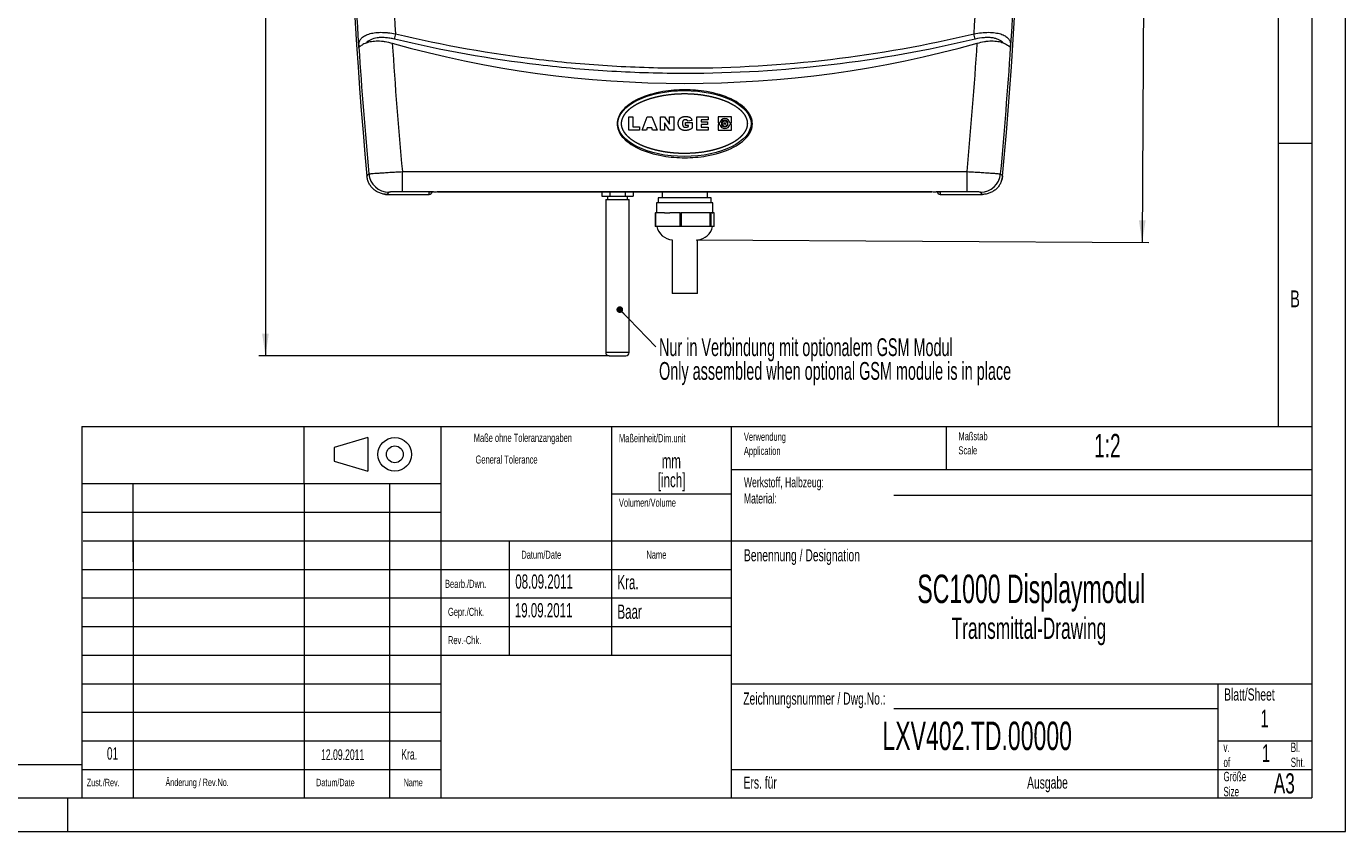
# Model space of a CAD drawing. Header units: millimetres. Extents: x 0 to 420, y 0 to 297.
# Tile 22 of 30: x 224 to 420, y 0 to 120. Entities that reach past the tile are written whole.
import ezdxf

# ---------------------------------------------------------------- set-up
doc = ezdxf.new("R2010")
doc.units = ezdxf.units.MM
doc.styles.add('SLDTEXTSTYLE0', font='TXT', dxfattribs={"width": 0.638186})
doc.styles.add('SLDTEXTSTYLE1', font='TXT', dxfattribs={"width": 0.605})
doc.dimstyles.new('SLDDIMSTYLE1', dxfattribs={"dimtxt": 2.568319, "dimasz": 3.3, "dimexe": 0, "dimexo": 0.0625, "dimgap": 0.64208, "dimtad": 1, "dimdec": 3, "dimlfac": 2, "dimrnd": 1e-09, "dimzin": 12, "dimdsep": 46, "dimtxsty": 'SLDTEXTSTYLE1', "dimsah": 1, "dimcen": 0.09, "dimadec": 0, "dimazin": 3, "dimtfac": 1, "dimtdec": 1, "dimtofl": 0, "dimtmove": 0, "dimatfit": 3, "dimfxl": 0, "dimfrac": 2, "dimtolj": 1, "dimtzin": 12, "dimarcsym": 0})
doc.dimstyles.new('SLDDIMSTYLE3', dxfattribs={"dimtxt": 0, "dimasz": 1, "dimexe": 0, "dimexo": 0.0625, "dimgap": 0, "dimtad": 0, "dimtih": 1, "dimtoh": 1, "dimdec": 0, "dimrnd": 1e-09, "dimzin": 0, "dimdsep": 46, "dimtxsty": 'Standard', "dimblk1": 'DOT', "dimblk2": 'DOT', "dimsah": 1, "dimcen": 0.09, "dimadec": 0, "dimazin": 0, "dimtfac": 1, "dimtdec": 0, "dimtofl": 0, "dimtmove": 0, "dimatfit": 3, "dimldrblk": 'DOT', "dimfxl": 0, "dimfrac": 2, "dimtolj": 1, "dimtzin": 0, "dimarcsym": 0})

# ---------------------------------------------------------------- blocks, each defined once
blk = doc.blocks.new('SW_NOTE_1')
at = {"color": 0, "linetype": 'Continuous', "lineweight": 0, "char_height": 1.2, "attachment_point": 1, "style": 'SLDTEXTSTYLE0'}
for s, insert in [('Maßstab', (0, 1.55)), ('Scale', (0, -0.55))]:
    blk.add_mtext(s, dxfattribs=dict(at, insert=insert))
blk = doc.blocks.new('SW_NOTE_2')
at = {"color": 0, "linetype": 'Continuous', "lineweight": 0, "char_height": 1.4, "attachment_point": 1, "style": 'SLDTEXTSTYLE0'}
for s, insert in [('Größe', (0, 1.8)), ('Size', (0, -0.44))]:
    blk.add_mtext(s, dxfattribs=dict(at, insert=insert))
blk = doc.blocks.new('SW_NOTE_3')
at = {"color": 0, "linetype": 'Continuous', "lineweight": 0, "char_height": 1.5, "attachment_point": 1, "style": 'SLDTEXTSTYLE0'}
for s, insert in [('Werkstoff, Halbzeug:', (0, 1.93)), ('Material:', (0, -0.47))]:
    blk.add_mtext(s, dxfattribs=dict(at, insert=insert))
blk = doc.blocks.new('SW_NOTE_4')
at = {"color": 0, "linetype": 'Continuous', "lineweight": 0, "char_height": 1.2, "attachment_point": 1, "style": 'SLDTEXTSTYLE0'}
for s, insert in [('Verwendung', (0, 1.55)), ('Application', (0, -0.55))]:
    blk.add_mtext(s, dxfattribs=dict(at, insert=insert))
blk = doc.blocks.new('SW_NOTE_5')
at = {"color": 0, "linetype": 'Continuous', "lineweight": 0, "char_height": 1.4, "attachment_point": 1, "style": 'SLDTEXTSTYLE0'}
for s, insert in [('Bl.', (0, 1.8)), ('Sht.', (0, -0.44))]:
    blk.add_mtext(s, dxfattribs=dict(at, insert=insert))
blk = doc.blocks.new('SW_NOTE_7')
at = {"color": 0, "linetype": 'Continuous', "lineweight": 0, "char_height": 1.4, "attachment_point": 1, "style": 'SLDTEXTSTYLE0'}
for s, insert in [('v.', (0, 1.8)), ('of', (0, -0.44))]:
    blk.add_mtext(s, dxfattribs=dict(at, insert=insert))
blk = doc.blocks.new('SW_NOTE_8')
at = {"color": 0, "linetype": 'Continuous', "lineweight": 0, "char_height": 2.117, "attachment_point": 2, "style": 'SLDTEXTSTYLE1'}
for s, insert in [('mm', (2.38, 2.73)), ('[inch]', (2.42, -0.09))]:
    blk.add_mtext(s, dxfattribs=dict(at, insert=insert))
blk = doc.blocks.new('*D17')
at = {"color": 7, "linetype": 'Continuous', "lineweight": 0}
for p, q in [((324.14, 207.26), (391.46, 206.86)), ((390.46, 206.86), (389.75, 87.6)), ((385.59, 150.44), (385.6, 151.03)), ((385.6, 151.03), (389.54, 151.01)), ((389.54, 151.01), (389.54, 150.42)), ((385.55, 144.07), (385.55, 143.49)), ((385.55, 143.49), (389.5, 143.46)), ((389.5, 143.46), (389.5, 144.05)), ((323.43, 88), (390.75, 87.59))]:
    blk.add_line(p, q, dxfattribs=at)
for points in [[(390.46, 206.86), (389.94, 203.57), (390.94, 203.56)], [(389.75, 87.6), (390.27, 90.9), (389.27, 90.9)]]:
    blk.add_solid(points, dxfattribs=at)
at = {"color": 7, "linetype": 'Continuous', "lineweight": 0, "char_height": 2.646, "attachment_point": 1, "rotation": 89.656, "style": 'SLDTEXTSTYLE1'}
for s, insert in [('9,5', (386.09, 144.81, -6.45)), ('241', (381.55, 143.17, -6.45))]:
    blk.add_mtext(s, dxfattribs=dict(at, insert=insert))
blk = doc.blocks.new('*D18')
at = {"color": 7, "linetype": 'Continuous', "lineweight": 0}
for p, q in [((321.74, 207.27), (258.4, 207.27)), ((259.4, 207.27), (259.4, 70.77)), ((254.87, 143.18), (254.87, 143.77)), ((254.87, 143.77), (258.82, 143.77)), ((258.82, 143.77), (258.82, 143.18)), ((254.87, 134.85), (254.87, 134.27)), ((254.87, 134.27), (258.82, 134.27)), ((258.82, 134.27), (258.82, 134.85)), ((310.49, 70.77), (258.4, 70.77))]:
    blk.add_line(p, q, dxfattribs=at)
for points in [[(259.4, 207.27), (258.9, 203.97), (259.9, 203.97)], [(259.4, 70.77), (259.9, 74.07), (258.9, 74.07)]]:
    blk.add_solid(points, dxfattribs=at)
at = {"color": 7, "linetype": 'Continuous', "lineweight": 0, "char_height": 2.646, "attachment_point": 1, "rotation": 90, "style": 'SLDTEXTSTYLE1'}
for s, insert in [('10,7', (255.41, 135.59, -6.45)), ('273', (250.87, 134.9, -6.45))]:
    blk.add_mtext(s, dxfattribs=dict(at, insert=insert))
blk = doc.blocks.new('SW_NOTE_10')
at = {"color": 0, "linetype": 'Continuous', "lineweight": 0, "char_height": 2.6458, "attachment_point": 1, "style": 'SLDTEXTSTYLE1'}
for s, insert in [('Nur in Verbindung mit optionalem GSM Modul', (0.5, 1.27)), ('Only assembled when optional GSM module is in place', (0.5, -2.26))]:
    blk.add_mtext(s, dxfattribs=dict(at, insert=insert))
blk = doc.blocks.new('_DOT')
at = {"color": 0, "linetype": 'ByBlock', "lineweight": -2}
blk.add_line((-0.5, 0), (-1, 0), dxfattribs=at)
at = {"color": 0, "linetype": 'ByBlock', "const_width": 0.5}
blk.add_lwpolyline([(-0.25, 0, 1), (0.25, 0, 1)], format="xyb", close=True, dxfattribs=at)

msp = doc.modelspace()

# ---------------------------------------------------------------- linework, layer by layer
at = {"color": 133, "linetype": 'Continuous', "lineweight": 0}
for p, q in [((420, 0), (420, 297)), ((415, 292), (415, 5)), ((410, 60.25), (410, 287)), ((415, 102.33333), (410, 102.33333)), ((232.12, 60.25), (232.12, 5)), ((232.12, 60.25), (415, 60.25)), ((265.14, 51.73767), (265.14, 60.25)), ((285.46, 60.25), (285.46, 5)), ((310.86, 60.25), (310.86, 26.25)), ((310.86, 60.25), (310.86, 26.25)), ((328.64, 60.25), (328.64, 5)), ((360.6, 60.25), (360.6, 53.875)), ((274.62639, 58.60468), (269.62639, 57.10468)), ((269.62639, 57.10468), (269.62639, 55.10468)), ((274.62639, 58.60468), (274.62639, 53.60468)), ((269.62639, 55.10468), (274.62639, 53.60468)), ((328.64, 53.875), (415, 53.875)), ((232.12, 51.75), (285.46, 51.75)), ((239.74393, 40.13927), (239.74393, 51.75)), ((265.14, 51.73767), (265.14, 5)), ((277.84873, 51.78353), (277.84, 5)), ((310.86, 50.25), (328.64, 50.25)), ((352.82, 50.0434), (415, 50.0434)), ((232.12, 47.5), (285.46, 47.5)), ((232.28233, 43.25), (285.9654, 43.25)), ((239.74, 43.25), (239.74, 5)), ((285.46, 43.25), (415, 43.25)), ((295.62, 43.25), (295.62, 26.25)), ((232.12, 39), (285.46, 39)), ((285.46, 39), (328.64, 39)), ((232.12, 34.75), (285.46, 34.75)), ((285.46, 34.75), (328.64, 34.75)), ((232.12, 30.5), (285.46, 30.5)), ((285.46, 30.5), (328.64, 30.5)), ((232.12, 26.25), (285.46, 26.25)), ((285.46, 26.25), (328.64, 26.25)), ((232.12, 22), (285.46, 22)), ((328.64, 22), (415, 22)), ((401, 22), (401, 5)), ((232.12, 17.75), (285.46, 17.75)), ((352.82, 18.29467), (401, 18.29467)), ((232.12, 13.5), (285.46, 13.5)), ((401, 13.5), (415, 13.5)), ((10, 10), (232.12, 10)), ((232.12, 9.25), (285.46, 9.25)), ((328.64, 9.25), (415, 9.25)), ((5, 5), (415, 5)), ((230, 0), (230, 5)), ((0, 0), (420, 0))]:
    msp.add_line(p, q, dxfattribs=at)
at = {"color": 7, "linetype": 'Continuous', "lineweight": 15}
for p, q in [((313.40342, 106.31898), (314.03309, 106.31898)), ((313.40342, 104.29877), (313.40342, 106.31898)), ((314.03309, 106.31898), (314.03309, 104.79726)), ((315.41312, 104.29877), (316.15348, 106.31898)), ((316.15348, 106.31898), (316.86392, 106.31898)), ((316.86392, 106.31898), (317.61698, 104.29877)), ((318.15745, 104.29877), (318.15745, 106.31898)), ((318.15745, 106.31898), (318.73056, 106.31898)), ((318.73056, 106.31898), (319.49551, 105.20147)), ((319.49551, 105.20147), (319.49551, 106.31898)), ((319.49551, 106.31898), (320.09895, 106.31898)), ((320.09895, 106.31898), (320.09895, 104.29877)), ((323.54117, 104.29877), (323.54117, 106.31898)), ((323.54117, 106.31898), (325.2203, 106.31898)), ((325.2203, 106.31898), (325.2203, 105.84672)), ((328.69352, 106.29877), (326.69352, 106.29877)), ((326.69352, 106.29877), (326.69352, 105.42377)), ((328.69352, 105.42377), (328.69352, 106.29877)), ((315.00384, 104.29877), (313.40342, 104.29877)), ((314.03309, 104.79726), (315.00384, 104.79726)), ((315.00384, 104.79726), (315.00384, 104.29877)), ((316.05264, 104.29877), (315.41312, 104.29877)), ((316.15471, 104.63985), (316.05264, 104.29877)), ((316.85818, 104.63985), (316.15471, 104.63985)), ((316.96025, 104.29877), (316.85818, 104.63985)), ((317.61698, 104.29877), (316.96025, 104.29877)), ((318.73466, 104.29877), (318.15745, 104.29877)), ((319.49551, 104.29877), (318.73466, 105.41013)), ((318.73466, 105.41013), (318.73466, 104.29877)), ((320.09895, 104.29877), (319.49551, 104.29877)), ((321.87253, 105.03339), (321.87253, 105.45317)), ((321.87253, 105.45317), (322.84328, 105.45317)), ((322.29231, 105.03339), (321.87253, 105.03339)), ((322.81704, 105.75899), (322.18737, 105.66306)), ((322.29231, 104.86409), (322.29231, 105.03339)), ((322.84328, 105.45317), (322.84328, 104.61976)), ((325.24653, 104.29877), (323.54117, 104.29877)), ((324.17084, 105.84672), (324.17084, 105.55812)), ((325.2203, 105.84672), (324.17084, 105.84672)), ((324.17084, 105.55812), (325.14159, 105.55812)), ((325.14159, 105.13833), (324.17084, 105.13833)), ((324.17084, 105.13833), (324.17084, 104.77103)), ((324.17084, 104.77103), (325.24653, 104.77103)), ((325.14159, 105.55812), (325.14159, 105.13833)), ((325.24653, 104.77103), (325.24653, 104.29877)), ((326.69352, 105.42377), (326.95401, 105.42377)), ((326.69352, 105.17377), (326.69352, 104.29877)), ((326.95401, 105.17377), (326.69352, 105.17377)), ((326.69352, 104.29877), (328.69352, 104.29877)), ((328.04708, 105.42377), (328.17765, 105.42377)), ((328.17765, 105.17377), (328.04708, 105.17377)), ((328.43303, 105.42377), (328.69352, 105.42377)), ((328.69352, 105.17377), (328.43303, 105.17377)), ((328.69352, 104.29877), (328.69352, 105.17377)), ((277.46719, 94.76865), (277.4622, 94.76865)), ((277.46719, 94.76865), (283.74006, 94.76865)), ((284.99007, 95.16965), (284.99007, 95.16714)), ((284.99007, 95.16714), (358.49007, 95.16714)), ((309.43006, 95.16714), (309.43006, 94.51866)), ((309.43006, 94.51866), (310.58475, 94.51866)), ((310.24006, 94.51866), (310.24006, 94.01866)), ((310.58475, 95.16714), (310.58475, 94.51866)), ((310.58475, 94.51866), (312.89418, 94.51866)), ((312.89418, 95.16714), (312.89418, 94.51866)), ((312.89418, 94.51866), (314.04887, 94.51866)), ((313.24006, 94.01866), (313.24006, 94.51866)), ((314.04887, 95.16714), (314.04887, 94.51866)), ((317.80706, 94.26865), (317.80706, 93.49866)), ((325.67306, 94.26865), (317.80706, 94.26865)), ((318.36506, 95.16714), (318.36506, 94.26865)), ((325.11506, 94.26865), (325.11506, 95.16714)), ((325.67306, 93.49866), (325.67306, 94.26865)), ((358.49007, 95.16965), (358.49007, 95.16714)), ((359.74006, 94.76865), (366.01294, 94.76865)), ((366.01793, 94.76865), (366.01294, 94.76865)), ((309.99007, 94.01866), (309.99007, 71.26865)), ((309.99007, 94.01866), (313.49006, 94.01866)), ((313.49006, 71.26865), (313.49006, 94.01866)), ((317.54006, 93.49866), (317.54006, 91.99865)), ((325.94006, 93.49866), (317.54006, 93.49866)), ((325.94006, 91.99865), (325.94006, 93.49866)), ((317.36033, 91.99865), (317.36033, 89.99866)), ((317.36033, 91.99865), (317.4164, 91.99865)), ((318.71678, 91.99865), (317.4164, 91.99865)), ((318.71678, 91.99865), (319.54527, 91.99865)), ((321.06078, 91.99865), (319.54527, 91.99865)), ((321.06078, 91.99865), (321.21217, 91.99865)), ((325.52388, 91.99865), (321.21217, 91.99865)), ((325.52388, 91.99865), (325.61555, 91.99865)), ((325.82488, 91.99865), (325.61555, 91.99865)), ((325.82488, 91.99865), (325.93972, 91.99865)), ((326.11893, 91.99865), (325.93931, 91.99865)), ((326.11893, 91.99865), (326.1198, 91.99865)), ((326.1198, 89.99866), (326.1198, 91.99865)), ((317.4164, 89.99866), (317.36033, 89.99866)), ((321.06078, 89.99866), (317.4164, 89.99866)), ((321.21217, 89.99866), (321.06078, 89.99866)), ((325.52388, 89.99866), (321.21217, 89.99866)), ((325.61555, 89.99866), (325.52388, 89.99866)), ((326.11893, 89.99866), (325.61555, 89.99866)), ((326.1198, 89.99866), (326.11893, 89.99866)), ((319.86506, 88.00475), (319.86506, 80.01866)), ((323.61506, 80.01866), (323.61506, 88.00475)), ((323.61506, 80.01866), (319.86506, 80.01866)), ((310.49007, 70.76866), (312.99006, 70.76866))]:
    msp.add_line(p, q, dxfattribs=at)
at = {"color": 8, "linetype": 'Continuous', "lineweight": 0}
for p, q in [((279.76033, 95.15644), (279.76033, 98.15461)), ((279.76033, 98.15461), (363.7198, 98.15461)), ((363.7198, 95.15644), (363.7198, 98.15461)), ((277.75924, 95.08904), (277.46719, 94.76865)), ((284.37331, 95.15644), (279.76033, 95.15644)), ((283.74006, 94.76865), (283.74006, 95.11847)), ((284.99007, 95.16965), (358.49007, 95.16965)), ((363.7198, 95.15644), (359.10682, 95.15644)), ((359.74006, 95.11847), (359.74006, 94.76865)), ((366.01294, 94.76865), (365.72089, 95.08904)), ((317.4164, 91.99865), (317.4164, 89.99866)), ((321.06078, 89.99866), (321.06078, 91.99865)), ((321.21217, 91.99865), (321.21217, 89.99866)), ((325.52388, 89.99866), (325.52388, 91.99865)), ((325.61555, 91.99865), (325.61555, 89.99866)), ((326.11893, 89.99866), (326.11893, 91.99865)), ((313.49006, 71.26865), (309.99007, 71.26865))]:
    msp.add_line(p, q, dxfattribs=at)
at = {"color": 8, "linetype": 'Continuous', "lineweight": 0, "flags": 128}
for points in [[(274.48188, 97.48942), (274.67257, 97.69953), (274.77381, 97.81105)], [(368.70632, 97.81105), (368.89704, 97.60094), (368.99825, 97.48942)], [(283.74006, 95.11847), (283.83761, 95.12807), (283.84754, 95.13015)], [(359.74006, 95.11847), (359.64252, 95.12807), (359.63271, 95.13013)]]:
    msp.add_lwpolyline(points, dxfattribs=at)
at = {"color": 7, "linetype": 'Continuous', "lineweight": 15}
msp.add_circle((327.69352, 105.29877), 0.125, dxfattribs=at)
at = {"color": 133, "linetype": 'Continuous', "lineweight": 0}
for radius in [2.5, 1.25]:
    msp.add_circle((278.62639, 56.10468), radius, dxfattribs=at)
at = {"color": 7, "linetype": 'Continuous', "lineweight": 15}
for centre, radius, start, end in [((971.47904, 162.25795), 700, 176.76598869, 185.30897021), ((-327.99891, 162.25795), 700, 354.69102979, 3.23401131), ((321.74006, 272.26865), 161, 254.3304535, 285.6695465), ((327.69352, 105.29877), 0.75, 9.5940682, 170.4059318), ((327.69352, 105.29877), 0.75, 189.5940682, 350.4059318), ((327.69352, 105.29877), 0.5, 14.4775122, 345.5224878), ((327.69352, 105.29877), 0.375, 19.4712206, 340.5287794), ((320.03955, 90.49865), 2.5, 191.536959, 265.9977357), ((323.44058, 90.49865), 2.5, 274.0022643, 348.463041), ((310.49006, 71.26865), 0.5, 180, 270), ((312.99006, 71.26865), 0.5, 270, 0)]:
    msp.add_arc(centre, radius, start, end, dxfattribs=at)
at = {"color": 8, "linetype": 'Continuous', "lineweight": 0}
for centre, radius, start, end in [((287.35957, 116.51526), 8.88925, 166.1129783, 171.3424069), ((356.12189, 116.51553), 8.8879, 8.6571946, 13.8874202), ((274.0437, 117.0907), 0.76072, 185.0925909, 210.0157132), ((971.47904, 162.25795), 699.67962, 183.73919715, 185.28495717), ((971.47904, 162.25795), 694.68267, 183.7145734, 185.29462365), ((-327.99891, 162.25795), 694.68267, 354.70537635, 356.2854266), ((-327.99891, 162.25795), 699.67962, 354.71504283, 356.26080285), ((369.43633, 117.09073), 0.76083, 329.9861588, 354.9055371), ((277.76305, 98.09139), 3.00236, 185.3577834, 269.9272107), ((365.71707, 98.0914), 3.00236, 270.0728333, 354.6421014)]:
    msp.add_arc(centre, radius, start, end, dxfattribs=at)
at = {"color": 7, "linetype": 'Continuous', "lineweight": 15}
msp.add_ellipse((321.69352, 105.29877), major_axis=(9.9, 0), ratio=0.494949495, dxfattribs=at)
for centre, major_axis, ratio, start_param, end_param in [((283.74006, 95.26896), (0, 0.5003), 0.999390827, 3.141592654, 4.478547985), ((284.99006, 95.11847), (1.25, 0), 0.034920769, 2.086797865, 2.44490606), ((358.49006, 95.11847), (1.25, 0), 0.034920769, 0.768343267, 1.054794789), ((359.74006, 95.26896), (0, 0.5003), 0.999390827, 1.804637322, 3.141592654)]:
    msp.add_ellipse(centre, major_axis=major_axis, ratio=ratio, start_param=start_param, end_param=end_param, dxfattribs=at)
at = {"color": 8, "linetype": 'Continuous', "lineweight": 0}
for centre, start_param, end_param in [((284.99006, 95.11847), 2.44490606, 3.141592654), ((358.49006, 95.11847), 0, 0.768343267)]:
    msp.add_ellipse(centre, major_axis=(1.25, 0), ratio=0.034920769, start_param=start_param, end_param=end_param, dxfattribs=at)
for points, knots in [([(273.28598, 117.02317), (272.83959, 124.04662), (272.49687, 131.07679), (272.01902, 145.14851), (271.88396, 152.18974), (271.82188, 166.27049), (271.89486, 173.3129), (272.24856, 187.3862), (272.52931, 194.41965), (272.91364, 201.44539)], [0, 0, 0, 0, 0.25, 0.25, 0.5, 0.5, 0.75, 0.75, 1, 1, 1, 1]), ([(278.46357, 201.62349), (278.08207, 194.71869), (277.80059, 187.80617), (277.44052, 173.97489), (277.36152, 167.05348), (277.40595, 153.2142), (277.52936, 146.29384), (277.97833, 132.46238), (278.30376, 125.5526), (278.73014, 118.64876)], [0, 0, 0, 0, 0.25, 0.25, 0.5, 0.5, 0.75, 0.75, 1, 1, 1, 1]), ([(364.74999, 118.64876), (365.17637, 125.55266), (365.50189, 132.46483), (365.95079, 146.29508), (366.0742, 153.21581), (366.11859, 167.05559), (366.03962, 173.975), (365.67946, 187.80858), (365.39803, 194.71914), (365.01656, 201.62349)], [0, 0, 0, 0, 0.25, 0.25, 0.5, 0.5, 0.75, 0.75, 1, 1, 1, 1]), ([(370.56649, 201.44539), (370.9508, 194.42005), (371.23151, 187.38841), (371.58528, 173.31253), (371.65824, 166.27244), (371.59619, 152.19082), (371.46114, 145.1497), (370.98334, 131.07877), (370.64053, 124.04652), (370.19415, 117.02317)], [0, 0, 0, 0, 0.25, 0.25, 0.5, 0.5, 0.75, 0.75, 1, 1, 1, 1]), ([(273.28598, 117.02317), (273.28684, 117.19453), (273.31626, 117.35813), (273.43456, 117.66908), (273.52342, 117.81653), (273.7686, 118.09268), (273.9214, 118.2174), (274.19831, 118.38353), (274.29861, 118.43541), (274.51627, 118.53171), (274.63369, 118.57605), (275.00381, 118.69438), (275.27676, 118.75504), (275.72721, 118.81793), (275.88532, 118.83424), (276.21042, 118.85658), (276.37691, 118.86265), (276.71753, 118.86497), (276.89167, 118.86121), (277.24759, 118.84396), (277.43033, 118.83035), (277.98238, 118.7755), (278.35437, 118.72069), (278.73014, 118.64876)], [0, 0, 0, 0, 0.125, 0.125, 0.25, 0.25, 0.375, 0.375, 0.4375, 0.4375, 0.5, 0.5, 0.625, 0.625, 0.6875, 0.6875, 0.75, 0.75, 0.8125, 0.8125, 0.875, 0.875, 1, 1, 1, 1]), ([(278.5716, 117.85335), (278.34603, 117.90759), (278.12151, 117.95311), (277.67467, 118.02574), (277.45062, 118.05293), (277.01713, 118.08613), (276.80694, 118.09244), (276.50158, 118.08608), (276.40145, 118.08132), (276.20461, 118.06632), (276.108, 118.05606), (275.64359, 117.9922), (275.32217, 117.90114), (274.77299, 117.64282), (274.56001, 117.4825), (274.39909, 117.29632)], [0, 0, 0, 0, 0.125, 0.125, 0.25, 0.25, 0.375, 0.375, 0.4375, 0.4375, 0.5, 0.5, 0.75, 0.75, 1, 1, 1, 1]), ([(364.90853, 117.85335), (357.81899, 116.14862), (350.68401, 114.8764), (336.32553, 113.17315), (329.10202, 112.74214), (320.01639, 112.73755), (318.19644, 112.76342), (314.55084, 112.86935), (312.72449, 112.94951), (307.26416, 113.27027), (303.63995, 113.5912), (292.81483, 114.87195), (285.66129, 116.14858), (278.5716, 117.85335)], [0, 0, 0, 0, 0.25, 0.25, 0.5, 0.5, 0.5625, 0.5625, 0.625, 0.625, 0.75, 0.75, 1, 1, 1, 1]), ([(278.73014, 118.64876), (285.79402, 116.95292), (292.92141, 115.68305), (303.7067, 114.40888), (307.31754, 114.08957), (312.75769, 113.77042), (314.57727, 113.69066), (318.20938, 113.58527), (320.0226, 113.55952), (329.07467, 113.56408), (336.27158, 113.99297), (350.57737, 115.68748), (357.68627, 116.95296), (364.74999, 118.64876)], [0, 0, 0, 0, 0.25, 0.25, 0.375, 0.375, 0.4375, 0.4375, 0.5, 0.5, 0.75, 0.75, 1, 1, 1, 1]), ([(364.74999, 118.64876), (365.12498, 118.72053), (365.49483, 118.775), (366.22403, 118.84787), (366.58618, 118.86593), (367.26715, 118.86177), (367.59004, 118.84019), (368.19736, 118.75635), (368.47166, 118.69555), (368.84212, 118.57759), (368.95916, 118.53358), (369.17742, 118.43742), (369.27803, 118.3856), (369.46326, 118.27488), (369.54788, 118.21599), (369.70169, 118.09135), (369.77112, 118.02533), (369.95476, 117.81918), (370.04413, 117.67197), (370.16351, 117.35996), (370.19329, 117.19441), (370.19415, 117.02317)], [0, 0, 0, 0, 0.125, 0.125, 0.25, 0.25, 0.375, 0.375, 0.5, 0.5, 0.5625, 0.5625, 0.625, 0.625, 0.6875, 0.6875, 0.75, 0.75, 0.875, 0.875, 1, 1, 1, 1]), ([(369.08104, 117.29632), (369.00032, 117.3897), (368.90641, 117.4764), (368.69045, 117.63564), (368.56779, 117.70849), (368.29375, 117.83713), (368.14442, 117.89209), (367.90142, 117.96019), (367.81724, 117.9805), (367.64229, 118.01618), (367.55108, 118.03161), (367.27062, 118.06969), (367.0755, 118.08421), (366.66943, 118.09236), (366.45774, 118.08594), (365.80288, 118.03515), (365.35901, 117.96168), (364.90853, 117.85335)], [0, 0, 0, 0, 0.125, 0.125, 0.25, 0.25, 0.375, 0.375, 0.4375, 0.4375, 0.5, 0.5, 0.625, 0.625, 0.75, 0.75, 1, 1, 1, 1]), ([(331.09352, 105.17975), (331.09352, 105.4178), (331.0825, 105.53544), (331.03979, 105.76814), (331.00787, 105.8833), (330.88811, 106.21377), (330.77615, 106.41878), (330.50548, 106.80655), (330.35038, 106.98398), (330.09796, 107.2316), (330.01023, 107.31118), (329.83131, 107.46294), (329.73983, 107.53543), (329.27381, 107.88347), (328.87433, 108.11726), (328.04131, 108.5278), (327.60465, 108.70446), (326.72663, 109.00524), (326.28296, 109.13057), (325.38825, 109.34147), (324.93717, 109.42692), (324.02852, 109.5628), (323.57093, 109.61319), (322.64961, 109.68087), (322.18429, 109.69813), (320.79103, 109.70001), (319.87073, 109.63636), (318.504, 109.4364), (318.05074, 109.3521), (317.37487, 109.19508), (317.15025, 109.13762), (316.70251, 109.01129), (316.47902, 108.94227), (315.81795, 108.7181), (315.38769, 108.54578), (314.76308, 108.2418), (314.55838, 108.13282), (314.15759, 107.89596), (313.96049, 107.76732), (313.5845, 107.49033), (313.40526, 107.34201), (313.15371, 107.1001), (313.07277, 107.01621), (312.91787, 106.84058), (312.84364, 106.74841), (312.63807, 106.46332), (312.52215, 106.26099), (312.39423, 105.93078), (312.36018, 105.8179), (312.3121, 105.58957), (312.29785, 105.47361), (312.29088, 105.23773), (312.29835, 105.11907), (312.33444, 104.88503), (312.36282, 104.77062), (312.43666, 104.54892), (312.4822, 104.44117), (312.58828, 104.23106), (312.6487, 104.12917), (312.84477, 103.83724), (312.99704, 103.65739), (313.32841, 103.32353), (313.50547, 103.17141), (314.06133, 102.7472), (314.46683, 102.50577), (315.09502, 102.19209), (315.30819, 102.09552), (315.74092, 101.91594), (315.96085, 101.83285), (316.62335, 101.60343), (317.07032, 101.47592), (317.97266, 101.26132), (318.42807, 101.17435), (319.3463, 101.03612), (319.80915, 100.9849), (320.74189, 100.91632), (321.20741, 100.89932), (322.5989, 100.89773), (323.52111, 100.96137), (324.89543, 101.16322), (325.35202, 101.24848), (326.03424, 101.40792), (326.26163, 101.4665), (326.7113, 101.59429), (326.93396, 101.66357), (327.59475, 101.88923), (328.02585, 102.06299), (328.65338, 102.37099), (328.85934, 102.48163), (329.26317, 102.72294), (329.45931, 102.85262), (329.83372, 103.13223), (330.01255, 103.28236), (330.34752, 103.61055), (330.50446, 103.78998), (330.70599, 104.07803), (330.76784, 104.17751), (330.87866, 104.38483), (330.92794, 104.4936), (331.00831, 104.71556), (331.03963, 104.82884), (331.08229, 105.06061), (331.09352, 105.17975), (331.09352, 105.4178)], [-0.0078125, -0.0078125, 0, 0, 0.0078125, 0.0078125, 0.015625, 0.015625, 0.03125, 0.03125, 0.046875, 0.046875, 0.0546875, 0.0546875, 0.0625, 0.0625, 0.09375, 0.09375, 0.125, 0.125, 0.15625, 0.15625, 0.1875, 0.1875, 0.21875, 0.21875, 0.25, 0.25, 0.3125, 0.3125, 0.34375, 0.34375, 0.359375, 0.359375, 0.375, 0.375, 0.40625, 0.40625, 0.421875, 0.421875, 0.4375, 0.4375, 0.453125, 0.453125, 0.4609375, 0.4609375, 0.46875, 0.46875, 0.484375, 0.484375, 0.4921875, 0.4921875, 0.5, 0.5, 0.5078125, 0.5078125, 0.515625, 0.515625, 0.5234375, 0.5234375, 0.53125, 0.53125, 0.546875, 0.546875, 0.5625, 0.5625, 0.59375, 0.59375, 0.609375, 0.609375, 0.625, 0.625, 0.65625, 0.65625, 0.6875, 0.6875, 0.71875, 0.71875, 0.75, 0.75, 0.8125, 0.8125, 0.84375, 0.84375, 0.859375, 0.859375, 0.875, 0.875, 0.90625, 0.90625, 0.921875, 0.921875, 0.9375, 0.9375, 0.953125, 0.953125, 0.96875, 0.96875, 0.9765625, 0.9765625, 0.984375, 0.984375, 0.9921875, 0.9921875, 1, 1, 1.0078125, 1.0078125]), ([(274.77381, 97.81105), (274.78465, 97.81619), (274.82624, 97.82295), (274.93287, 97.83539), (274.97584, 97.83992), (275.07695, 97.84979), (275.13541, 97.85514), (275.3303, 97.87208), (275.48663, 97.88461), (275.85138, 97.9121), (276.06209, 97.92722), (276.52009, 97.95875), (276.76856, 97.97526), (277.17086, 98.00118), (277.31054, 98.01005), (277.5943, 98.02782), (277.73892, 98.03675), (278.18081, 98.0637), (278.48604, 98.08187), (279.11865, 98.11863), (279.43799, 98.13675), (279.76033, 98.15461)], [0, 0, 0, 0, 0.125, 0.125, 0.1875, 0.1875, 0.25, 0.25, 0.375, 0.375, 0.5, 0.5, 0.625, 0.625, 0.6875, 0.6875, 0.75, 0.75, 0.875, 0.875, 1, 1, 1, 1]), ([(363.7198, 98.15461), (364.04217, 98.13675), (364.35925, 98.11875), (364.82726, 98.09157), (364.98199, 98.08248), (365.28883, 98.06422), (365.44161, 98.05502), (365.88684, 98.02787), (366.16872, 98.01022), (366.70305, 97.97582), (366.95736, 97.95893), (367.41582, 97.92738), (367.62234, 97.91257), (367.89768, 97.89184), (367.98404, 97.88515), (368.14175, 97.87251), (368.21343, 97.86655), (368.40737, 97.8497), (368.50878, 97.83985), (368.65366, 97.823), (368.69548, 97.8162), (368.70632, 97.81105)], [0, 0, 0, 0, 0.125, 0.125, 0.1875, 0.1875, 0.25, 0.25, 0.375, 0.375, 0.5, 0.5, 0.625, 0.625, 0.6875, 0.6875, 0.75, 0.75, 0.875, 0.875, 1, 1, 1, 1]), ([(279.76033, 95.15644), (279.50176, 95.15644), (279.24488, 95.15468), (278.8901, 95.14969), (278.77499, 95.14761), (278.55953, 95.14273), (278.45971, 95.13996), (278.2757, 95.13377), (278.19103, 95.13031), (278.04452, 95.123), (277.98176, 95.11913), (277.87752, 95.11094), (277.83664, 95.10664), (277.77985, 95.09797), (277.76335, 95.09354), (277.75924, 95.08903)], [0, 0, 0, 0, 0.25, 0.25, 0.375, 0.375, 0.5, 0.5, 0.625, 0.625, 0.75, 0.75, 0.875, 0.875, 1, 1, 1, 1]), ([(365.72089, 95.08903), (365.71266, 95.09806), (365.65355, 95.10695), (365.49795, 95.11915), (365.43397, 95.1231), (365.28651, 95.13043), (365.20354, 95.1338), (365.01934, 95.13999), (364.91716, 95.14282), (364.70256, 95.14765), (364.58937, 95.1497), (364.35104, 95.15305), (364.22667, 95.15432), (363.97629, 95.15601), (363.84909, 95.15644), (363.7198, 95.15644)], [0, 0, 0, 0, 0.25, 0.25, 0.375, 0.375, 0.5, 0.5, 0.625, 0.625, 0.75, 0.75, 0.875, 0.875, 1, 1, 1, 1])]:
    msp.add_open_spline(points, degree=3, knots=knots, dxfattribs=at)
for points in [[(273.28887, 116.62835), (273.28787, 116.75996), (273.28691, 116.89156), (273.28598, 117.02317)], [(370.19415, 117.02317), (370.19322, 116.89156), (370.19226, 116.75996), (370.19126, 116.62835)]]:
    msp.add_open_spline(points, degree=3, dxfattribs=at)
at = {"color": 7, "linetype": 'Continuous', "lineweight": 15}
msp.add_open_spline([(273.385, 116.71016), (273.32949, 116.67723), (273.29721, 116.65203), (273.28887, 116.62835)], degree=3, dxfattribs=at)
for points, knots in [([(274.39909, 117.29632), (274.14458, 117.18429), (273.93385, 117.07291), (273.67929, 116.91696), (273.60459, 116.86658), (273.47762, 116.77586), (273.42588, 116.73441), (273.385, 116.71016)], [0, 0, 0, 0, 0.5, 0.5, 0.75, 0.75, 1, 1, 1, 1]), ([(274.39909, 117.29632), (274.62579, 117.39611), (274.88337, 117.4709), (275.31803, 117.54457), (275.47243, 117.56272), (275.79077, 117.58475), (275.95443, 117.58876), (276.29043, 117.58338), (276.46277, 117.57399), (276.81618, 117.54185), (276.99642, 117.51908), (277.53443, 117.43359), (277.89446, 117.3535), (278.25578, 117.25215)], [0, 0, 0, 0, 0.25, 0.25, 0.375, 0.375, 0.5, 0.5, 0.625, 0.625, 0.75, 0.75, 1, 1, 1, 1]), ([(365.22435, 117.25215), (365.58523, 117.35338), (365.94506, 117.43347), (366.48318, 117.51901), (366.66362, 117.5418), (367.01589, 117.57388), (367.18774, 117.58329), (367.52291, 117.58878), (367.68623, 117.58486), (368.00404, 117.56308), (368.1585, 117.54506), (368.44889, 117.49608), (368.58613, 117.46506), (368.84522, 117.39027), (368.96755, 117.34628), (369.08104, 117.29632)], [0, 0, 0, 0, 0.25, 0.25, 0.375, 0.375, 0.5, 0.5, 0.625, 0.625, 0.75, 0.75, 0.875, 0.875, 1, 1, 1, 1]), ([(369.08104, 117.29632), (369.33555, 117.18429), (369.54628, 117.07291), (369.80084, 116.91696), (369.87554, 116.86658), (370.00251, 116.77586), (370.05425, 116.73441), (370.09513, 116.71016)], [0, 0, 0, 0, 0.5, 0.5, 0.75, 0.75, 1, 1, 1, 1]), ([(370.19126, 116.62835), (370.1892, 116.63421), (370.18558, 116.64031), (370.17543, 116.65274), (370.16888, 116.65914), (370.14481, 116.6792), (370.12289, 116.6937), (370.09513, 116.71016)], [0, 0, 0, 0, 0.25, 0.25, 0.5, 0.5, 1, 1, 1, 1]), ([(321.74006, 110.31851), (320.69823, 110.31818), (318.25724, 110.13816), (314.6349, 109.06939), (312.56232, 107.52805), (311.80243, 106.21049), (311.63388, 105.26865), (311.80243, 104.32682), (312.56232, 103.00926), (314.6349, 101.46792), (318.25724, 100.39915), (320.69823, 100.21913), (321.74006, 100.2188)], [0.0212454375, 0.0212454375, 0.0212454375, 0.0212454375, 0.125, 0.25, 0.375, 0.4375, 0.5, 0.5625, 0.625, 0.75, 0.875, 0.978754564, 0.978754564, 0.978754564, 0.978754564]), ([(321.74006, 100.2188), (322.7819, 100.21913), (325.22289, 100.39915), (328.84523, 101.46792), (330.91781, 103.00926), (331.6777, 104.32682), (331.84625, 105.26865), (331.6777, 106.21049), (330.91781, 107.52805), (328.84523, 109.06939), (325.22289, 110.13816), (322.7819, 110.31818), (321.74006, 110.31851)], [0.021245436, 0.021245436, 0.021245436, 0.021245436, 0.125, 0.25, 0.375, 0.4375, 0.5, 0.5625, 0.625, 0.75, 0.875, 0.9787545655, 0.9787545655, 0.9787545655, 0.9787545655]), ([(320.7706, 105.30887), (320.77094, 105.33581), (320.7716, 105.38881), (320.77853, 105.46694), (320.78886, 105.54243), (320.80423, 105.61522), (320.82339, 105.68536), (320.8468, 105.75294), (320.87462, 105.81781), (320.90717, 105.87977), (320.94342, 105.93868), (320.98389, 105.99414), (321.02861, 106.04568), (321.07713, 106.09376), (321.12942, 106.13845), (321.18616, 106.17877), (321.24653, 106.21612), (321.28927, 106.23732), (321.31091, 106.24806)], [0, 0, 0, 0, 0.070343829, 0.138406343, 0.204739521, 0.269287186, 0.332591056, 0.394567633, 0.455968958, 0.516801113, 0.577228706, 0.63648842, 0.695959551, 0.755276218, 0.814785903, 0.875411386, 0.936938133, 1, 1, 1, 1]), ([(321.31091, 106.24806), (321.32883, 106.25599), (321.36549, 106.27222), (321.42423, 106.2918), (321.48738, 106.30778), (321.55486, 106.32202), (321.62689, 106.33245), (321.70338, 106.33966), (321.7842, 106.34425), (321.83959, 106.34489), (321.86802, 106.34521)], [0, 0, 0, 0, 0.103156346, 0.21099305, 0.325460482, 0.445954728, 0.573947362, 0.708385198, 0.850332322, 1, 1, 1, 1]), ([(321.86802, 106.34521), (321.89535, 106.3451), (321.94812, 106.34489), (322.02468, 106.34195), (322.09579, 106.33724), (322.16167, 106.33012), (322.22219, 106.32186), (322.27746, 106.31113), (322.32741, 106.29877), (322.38621, 106.27896), (322.45352, 106.24974), (322.5272, 106.20544), (322.59378, 106.15267), (322.65287, 106.09087), (322.70474, 106.02044), (322.75, 105.94154), (322.78836, 105.85382), (322.8073, 105.7912), (322.81704, 105.75899)], [0, 0, 0, 0, 0.0668584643, 0.1290777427, 0.1873798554, 0.241164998, 0.2911333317, 0.3367616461, 0.3788392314, 0.4168938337, 0.488441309, 0.557865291, 0.6266196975, 0.6956538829, 0.766387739, 0.8400657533, 0.9177573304, 1, 1, 1, 1]), ([(321.84096, 104.27254), (321.81144, 104.27294), (321.7537, 104.27374), (321.66928, 104.27954), (321.5891, 104.28891), (321.51306, 104.30183), (321.44121, 104.3191), (321.3734, 104.33998), (321.30964, 104.36435), (321.25029, 104.39333), (321.19461, 104.42595), (321.14206, 104.46202), (321.09268, 104.50173), (321.04707, 104.54576), (321.00386, 104.59261), (320.96446, 104.64379), (320.92837, 104.69857), (320.89523, 104.75656), (320.86573, 104.81763), (320.84024, 104.88132), (320.81914, 104.94731), (320.80137, 105.0153), (320.78738, 105.0855), (320.77765, 105.15806), (320.77185, 105.2328), (320.77102, 105.28331), (320.7706, 105.30887)], [0, 0, 0, 0, 0.052246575, 0.102175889, 0.149657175, 0.195057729, 0.238577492, 0.280339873, 0.320531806, 0.359249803, 0.397073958, 0.434635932, 0.471948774, 0.509063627, 0.546720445, 0.584641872, 0.623206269, 0.662738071, 0.702755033, 0.743124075, 0.784036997, 0.825269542, 0.867429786, 0.910623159, 0.954763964, 1, 1, 1, 1]), ([(321.84096, 105.87296), (321.82455, 105.87258), (321.79255, 105.87184), (321.74581, 105.86567), (321.70175, 105.85494), (321.66008, 105.84017), (321.6209, 105.8212), (321.58424, 105.79822), (321.55028, 105.77082), (321.51914, 105.73924), (321.49081, 105.7031), (321.46632, 105.66207), (321.44581, 105.61604), (321.42907, 105.56534), (321.4161, 105.50977), (321.40671, 105.44949), (321.40157, 105.38426), (321.40072, 105.33922), (321.40028, 105.31584)], [0, 0, 0, 0, 0.0609306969, 0.1187602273, 0.1746225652, 0.229019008, 0.2825666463, 0.3359120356, 0.3893128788, 0.4441991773, 0.5002179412, 0.5593806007, 0.6211419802, 0.6869171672, 0.7573025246, 0.8327852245, 0.9132119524, 1, 1, 1, 1]), ([(321.40028, 105.31584), (321.40068, 105.2911), (321.40145, 105.24346), (321.40709, 105.17468), (321.41688, 105.1114), (321.43021, 105.05349), (321.44732, 105.00092), (321.46863, 104.9538), (321.49401, 104.91213), (321.52347, 104.87592), (321.55666, 104.8451), (321.59264, 104.81835), (321.63136, 104.79489), (321.67374, 104.77683), (321.71885, 104.76223), (321.76695, 104.75219), (321.81811, 104.74587), (321.85324, 104.74516), (321.8713, 104.74479)], [0, 0, 0, 0, 0.087456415, 0.168400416, 0.243680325, 0.313623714, 0.378232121, 0.438751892, 0.495993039, 0.550231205, 0.603196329, 0.655650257, 0.708498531, 0.762788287, 0.818082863, 0.875869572, 0.93619823, 1, 1, 1, 1]), ([(322.18737, 105.66307), (322.18081, 105.67932), (322.16792, 105.71125), (322.13957, 105.75384), (322.10484, 105.79028), (322.06372, 105.82038), (322.01657, 105.84437), (321.96321, 105.86095), (321.9041, 105.87142), (321.8626, 105.87243), (321.84096, 105.87296)], [0, 0, 0, 0, 0.1207438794, 0.2371373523, 0.3505313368, 0.4665306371, 0.5871529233, 0.7139049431, 0.8508068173, 1, 1, 1, 1]), ([(322.84328, 104.61976), (322.82042, 104.60349), (322.77579, 104.57174), (322.70877, 104.52757), (322.64433, 104.48689), (322.58155, 104.45054), (322.52082, 104.41828), (322.46198, 104.38994), (322.40557, 104.36505), (322.35009, 104.34463), (322.2943, 104.32772), (322.23685, 104.31298), (322.17698, 104.30022), (322.11459, 104.28999), (322.04974, 104.28238), (321.98235, 104.27651), (321.91246, 104.27334), (321.86502, 104.27281), (321.84096, 104.27254)], [0, 0, 0, 0, 0.077721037, 0.151744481, 0.222330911, 0.288822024, 0.352667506, 0.412776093, 0.469743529, 0.523402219, 0.576452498, 0.631176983, 0.687680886, 0.745997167, 0.806242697, 0.868554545, 0.933361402, 1, 1, 1, 1]), ([(321.8713, 104.74479), (321.88867, 104.74506), (321.92322, 104.74558), (321.97425, 104.75133), (322.0242, 104.75922), (322.0735, 104.77147), (322.12391, 104.78796), (322.17721, 104.80844), (322.23393, 104.83404), (322.27231, 104.85379), (322.29231, 104.86409)], [0, 0, 0, 0, 0.11774172, 0.234196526, 0.347841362, 0.460438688, 0.57824238, 0.707308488, 0.847497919, 1, 1, 1, 1]), ([(277.46719, 94.76865), (277.28089, 94.76865), (277.09752, 94.78585), (276.82667, 94.83638), (276.73709, 94.85737), (276.55938, 94.9078), (276.47079, 94.93743), (276.21146, 95.03782), (276.04692, 95.1198), (275.73412, 95.31313), (275.58447, 95.42591), (275.31144, 95.67464), (275.18764, 95.81032), (274.96528, 96.10414), (274.86635, 96.26367), (274.702, 96.59326), (274.63543, 96.76447), (274.53381, 97.11984), (274.49912, 97.30392), (274.48188, 97.48942)], [0, 0, 0, 0, 0.125, 0.125, 0.1875, 0.1875, 0.25, 0.25, 0.375, 0.375, 0.5, 0.5, 0.625, 0.625, 0.75, 0.75, 0.875, 0.875, 1, 1, 1, 1]), ([(368.99825, 97.48942), (368.98101, 97.30392), (368.94692, 97.12292), (368.87155, 96.85791), (368.84236, 96.77066), (368.7757, 96.59837), (368.738, 96.5129), (368.61405, 96.26398), (368.5172, 96.10773), (368.29575, 95.81416), (368.16961, 95.67559), (367.89669, 95.42674), (367.75014, 95.31603), (367.437, 95.12181), (367.269, 95.03806), (366.92562, 94.90491), (366.74898, 94.85447), (366.38574, 94.78617), (366.19924, 94.76865), (366.01294, 94.76865)], [0, 0, 0, 0, 0.125, 0.125, 0.1875, 0.1875, 0.25, 0.25, 0.375, 0.375, 0.5, 0.5, 0.625, 0.625, 0.75, 0.75, 0.875, 0.875, 1, 1, 1, 1]), ([(368.81558, 96.80624), (368.86159, 96.90358), (368.96304, 97.11822), (368.98551, 97.35501), (368.99779, 97.48442)], [0, 0, 0, 0, 0.453487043, 1, 1, 1, 1]), ([(276.77005, 94.88733), (276.87124, 94.85052), (277.09435, 94.76936), (277.33221, 94.7689), (277.4622, 94.76865)], [0, 0, 0, 0, 0.453499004, 1, 1, 1, 1]), ([(283.84683, 95.13361), (283.84673, 95.1336), (283.84277, 95.1329), (283.86592, 95.13612), (283.92233, 95.14054), (284.01215, 95.1444), (284.05875, 95.14641)], [0, 0, 0, 0, 0.005699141, 0.221258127, 0.596060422, 1, 1, 1, 1]), ([(284.37331, 95.15644), (284.46464, 95.15861), (284.56467, 95.16224), (284.77233, 95.16777), (284.87941, 95.16965), (284.99006, 95.16965)], [0, 0, 0, 0, 0.5, 0.5, 1, 1, 1, 1]), ([(358.49006, 95.16965), (358.60066, 95.16965), (358.71098, 95.16771), (358.91835, 95.16214), (359.01558, 95.15861), (359.10682, 95.15644)], [0, 0, 0, 0, 0.5, 0.5, 1, 1, 1, 1]), ([(359.35903, 95.1485), (359.42686, 95.14611), (359.5442, 95.14198), (359.62396, 95.13476), (359.62686, 95.13442), (359.62787, 95.1343)], [0, 0, 0, 0, 0.472766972, 0.817797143, 1, 1, 1, 1])]:
    msp.add_open_spline(points, degree=3, knots=knots, dxfattribs=at)

# ---------------------------------------------------------------- block references
at = {"color": 7, "linetype": 'Continuous', "lineweight": 0}
for name, p in [('SW_NOTE_10', (317.42029, 72.09509)), ('SW_NOTE_8', (317.36595, 53.43077))]:
    msp.add_blockref(name, p, dxfattribs=at)
at = {"color": 254, "linetype": 'Continuous', "lineweight": 0}
for name, p in [('SW_NOTE_4', (330.5375, 57.77077)), ('SW_NOTE_1', (362.4375, 57.85077)), ('SW_NOTE_3', (330.5375, 50.77077)), ('SW_NOTE_7', (401.8375, 11.43939)), ('SW_NOTE_5', (411.8375, 11.43939)), ('SW_NOTE_2', (401.8375, 7.08939))]:
    msp.add_blockref(name, p, dxfattribs=at)

# ---------------------------------------------------------------- texts
at = {"color": 254, "linetype": 'Continuous', "lineweight": 0, "style": 'SLDTEXTSTYLE0'}
for s, insert, char_height, attachment_point in [('B', (412.48832, 80.48474), 2.50001, 2), ('Maße ohne Toleranzangaben', (297.66962, 59.16058), 1.2, 2), ('Maßeinheit/Dim.unit', (311.95423, 59.1081), 1.2, 1), ('General Tolerance', (290.6375, 55.93056), 1.2, 1), ('Volumen/Volume', (311.95423, 49.51915), 1.2, 1), ('Datum/Date', (297.4375, 41.78058), 1.2, 1), ('Name', (316.0375, 41.78058), 1.2, 1), ('Benennung / Designation', (330.5375, 41.99903), 1.8, 1), ('Bearb./Dwn.', (286.09575, 37.45113), 1.2, 1), ('Gepr./Chk.', (286.5375, 33.28058), 1.2, 1), ('Rev.-Chk.', (286.5375, 29.08058), 1.2, 1), ('Zeichnungsnummer / Dwg.No.:', (330.4375, 20.68903), 1.800021, 1), ('Blatt/Sheet', (401.9375, 21.28903), 1.800021, 1), ('Zust./Rev.', (232.8375, 7.85168), 1.1, 1), ('Änderung / Rev.No.', (244.5375, 7.87414), 1.1, 1), ('Datum/Date', (266.9375, 7.85168), 1.1, 1), ('Name', (279.9375, 7.85168), 1.1, 1), ('Ers. für', (330.4875, 8.18903), 1.800021, 1), ('Ausgabe', (372.6375, 8.18903), 1.800021, 1), ('A3', (409.31555, 8.67168), 3, 1)]:
    msp.add_mtext(s, dxfattribs=dict(at, insert=insert, char_height=char_height, attachment_point=attachment_point))
at = {"color": 7, "linetype": 'Continuous', "lineweight": 0, "style": 'SLDTEXTSTYLE1'}
for s, insert, char_height, attachment_point in [('1:2', (382.60986, 59.14971), 3.5, 1), ('08.09.2011', (296.5442, 38.24641), 2.116667, 1), ('Kra.', (311.73771, 38.15072), 2.116667, 1), ('SC1000 Displaymodul', (373.26602, 38.21918), 4.2333333, 2), ('19.09.2011', (296.47089, 33.97786), 2.116667, 1), ('Baar', (311.73771, 33.77077), 2.116667, 1), ('Transmittal-Drawing', (372.91212, 31.83417), 3.175, 2), ('1', (407.34927, 18.14497), 2.64583, 1), ('LXV402.TD.00000', (365.2231, 16.36028), 4.2333333, 2), ('01', (236.6627, 12.54847), 1.852083, 2), ('12.09.2011', (270.87642, 12.23701), 1.5875, 2), ('Kra.', (280.77329, 12.29176), 1.5875, 2), ('1', (407.57456, 12.98804), 2.64583, 1)]:
    msp.add_mtext(s, dxfattribs=dict(at, insert=insert, char_height=char_height, attachment_point=attachment_point))

# ---------------------------------------------------------------- dimensions: what is measured, and where the dimension line sits
at = {"color": 7, "linetype": 'Continuous', "lineweight": 0}
for base, p1, p2, angle, picture, middle in [((259.40371, 70.76865), (321.74006, 207.26875), (310.49006, 70.76865), 90, '*D18', (259.40371, 139.0187)), ((389.74814, 87.6005), (324.14162, 207.26154), (323.42557, 87.9987), 89.6560007, '*D17', (390.10617, 147.23192))]:
    dim = msp.add_linear_dim(base=base, p1=p1, p2=p2, angle=angle, dimstyle='SLDDIMSTYLE1', dxfattribs=at)
    dim.commit()
    dim.dimension.update_dxf_attribs({"geometry": picture, "text_midpoint": middle, "dimtype": 160})

# ---------------------------------------------------------------- leaders
msp.add_leader([(312.08547, 77.62821), (317.42029, 72.09509)], dimstyle='SLDDIMSTYLE3', dxfattribs=at)

doc.saveas('drawing.dxf')
